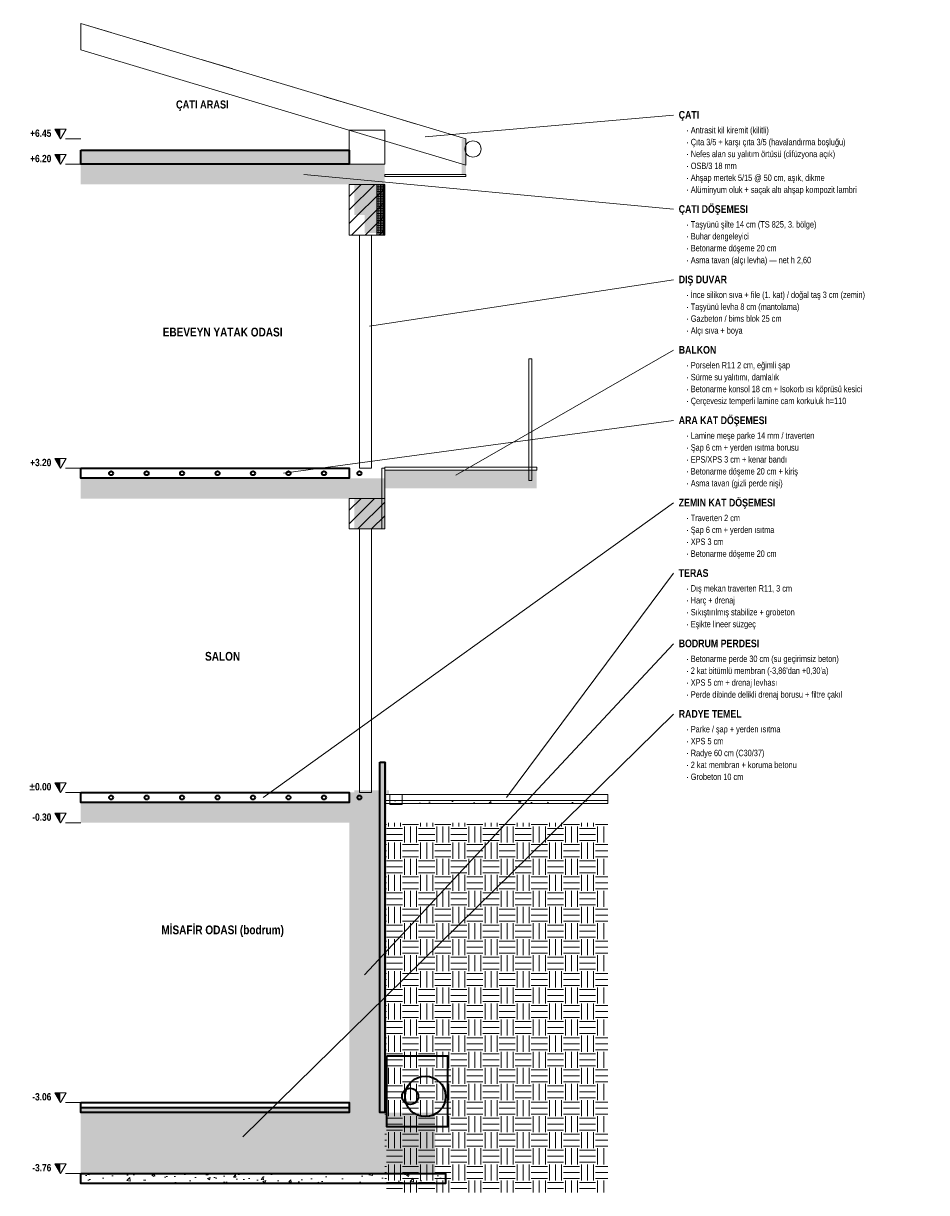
# Model space of a CAD drawing. Header units: centimetres. Extents: x -57 to 835, y -395 to 759.
import ezdxf
from ezdxf.enums import TextEntityAlignment as Align

# ---------------------------------------------------------------- set-up
doc = ezdxf.new("R2010")
doc.units = ezdxf.units.CM
doc.header["$LTSCALE"] = 0.25
for name, color, linetype, lineweight in [('M-CKAP-KIREMIT', 66, 'Continuous', 9), ('M-CKAP-KIREMIT-T', 8, 'Continuous', 5), ('M-CVRE-ZEMIN-T', 8, 'Continuous', 5), ('M-DUVA-GAZBETON-T', 8, 'Continuous', 5), ('M-GOST-KESITKOT', 46, 'Continuous', 9), ('M-GOST-YAZI', 2, 'Continuous', 9), ('M-ISYA-TASYUNU-T', 8, 'Continuous', 5), ('M-KALD-TAS', 45, 'Continuous', 9), ('M-PNKS-ALUMINYUM', 171, 'Continuous', 9), ('M-TASI-BETONARME', 5, 'Continuous', 35), ('M-TASI-BETONARME-T', 250, 'Continuous', 5)]:
    doc.layers.add(name, color=color, linetype=linetype, lineweight=lineweight)
doc.styles.add('YAZI', font='arialn.ttf')
doc.styles.add('YAZI-KALIN', font='arialnb.ttf')

msp = doc.modelspace()

# ---------------------------------------------------------------- hatches: boundary and pattern name
at = {"layer": 'M-CKAP-KIREMIT-T'}
h = msp.add_hatch(color=256, dxfattribs=at)
h.dxf.hatch_style = 1
h.paths.add_polyline_path([(376, 645), (380, 645), (380, 610), (376, 610)])
at = {"layer": 'M-CVRE-ZEMIN-T'}
h = msp.add_hatch(dxfattribs=at)
h.set_pattern_fill('EARTH', scale=2.5)
h.paths.add_polyline_path([(300, -30), (520, -30), (520, -395), (300, -395)])
at = {"layer": 'M-DUVA-GAZBETON-T'}
h = msp.add_hatch(dxfattribs=at)
h.set_pattern_fill('ANSI31', scale=3)
h.paths.add_polyline_path([(265, 600), (300, 600), (300, 550), (265, 550)])
h = msp.add_hatch(dxfattribs=at)
h.set_pattern_fill('ANSI31', scale=3)
h.paths.add_polyline_path([(265, 290), (300, 290), (300, 260), (265, 260)])
at = {"layer": 'M-GOST-KESITKOT'}
h = msp.add_hatch(color=256, dxfattribs=at)
h.dxf.hatch_style = 1
h.paths.add_polyline_path([(-25.5, 654.5), (-20, 654.5), (-20, 645)])
h = msp.add_hatch(color=256, dxfattribs=at)
h.dxf.hatch_style = 1
h.paths.add_polyline_path([(-25.5, 629.5), (-20, 629.5), (-20, 620)])
h = msp.add_hatch(color=256, dxfattribs=at)
h.dxf.hatch_style = 1
h.paths.add_polyline_path([(-25.5, 329.5), (-20, 329.5), (-20, 320)])
h = msp.add_hatch(color=256, dxfattribs=at)
h.dxf.hatch_style = 1
h.paths.add_polyline_path([(-25.5, 9.5), (-20, 9.5), (-20, 0)])
h = msp.add_hatch(color=256, dxfattribs=at)
h.dxf.hatch_style = 1
h.paths.add_polyline_path([(-25.5, -20.5), (-20, -20.5), (-20, -30)])
h = msp.add_hatch(color=256, dxfattribs=at)
h.dxf.hatch_style = 1
h.paths.add_polyline_path([(-25.5, -296.5), (-20, -296.5), (-20, -306)])
h = msp.add_hatch(color=256, dxfattribs=at)
h.dxf.hatch_style = 1
h.paths.add_polyline_path([(-25.5, -366.5), (-20, -366.5), (-20, -376)])
at = {"layer": 'M-ISYA-TASYUNU-T'}
h = msp.add_hatch(dxfattribs=at)
h.set_pattern_fill('INSUL', scale=0.25)
h.paths.add_polyline_path([(0, 634), (265, 634), (265, 620), (0, 620)])
h = msp.add_hatch(dxfattribs=at)
h.set_pattern_fill('INSUL', scale=0.25)
h.paths.add_polyline_path([(292, 600), (300, 600), (300, 550), (292, 550)])
h = msp.add_hatch(dxfattribs=at)
h.set_pattern_fill('INSUL', scale=0.25)
h.paths.add_polyline_path([(295, 30), (300, 30), (300, -316), (295, -316)])
h = msp.add_hatch(dxfattribs=at)
h.set_pattern_fill('INSUL', scale=0.25)
h.paths.add_polyline_path([(0, -311), (265, -311), (265, -316), (0, -316)])
at = {"layer": 'M-PNKS-ALUMINYUM'}
h = msp.add_hatch(color=256, dxfattribs=at)
h.dxf.hatch_style = 1
h.paths.add_polyline_path([(280, 570), (297, 570), (297, 552), (280, 552)])
h = msp.add_hatch(color=256, dxfattribs=at)
h.dxf.hatch_style = 1
h.paths.add_polyline_path([(300, 318), (450, 318), (450, 300), (300, 300)])
h = msp.add_hatch(color=256, dxfattribs=at)
h.dxf.hatch_style = 1
h.paths.add_polyline_path([(270, 2), (304, 2), (304, -2), (270, -2)])
at = {"layer": 'M-TASI-BETONARME-T'}
h = msp.add_hatch(color=256, dxfattribs=at)
h.dxf.hatch_style = 1
h.paths.add_polyline_path([(0, 620), (300, 620), (300, 600), (0, 600)])
h = msp.add_hatch(color=256, dxfattribs=at)
h.dxf.hatch_style = 1
h.paths.add_polyline_path([(270, 600), (300, 600), (300, 570), (270, 570)])
h = msp.add_hatch(color=256, dxfattribs=at)
h.dxf.hatch_style = 1
h.paths.add_polyline_path([(0, 310), (300, 310), (300, 290), (0, 290)])
h = msp.add_hatch(color=256, dxfattribs=at)
h.dxf.hatch_style = 1
h.paths.add_polyline_path([(270, 290), (300, 290), (300, 260), (270, 260)])
h = msp.add_hatch(color=256, dxfattribs=at)
h.dxf.hatch_style = 1
h.paths.add_polyline_path([(300, 30), (302, 30), (302, -316), (300, -316)])
h = msp.add_hatch(color=256, dxfattribs=at)
h.dxf.hatch_style = 1
h.paths.add_polyline_path([(265, 0), (295, 0), (295, -316), (265, -316)])
h = msp.add_hatch(color=256, dxfattribs=at)
h.dxf.hatch_style = 1
h.paths.add_polyline_path([(0, -10), (300, -10), (300, -30), (0, -30)])
h = msp.add_hatch(dxfattribs=at)
h.set_pattern_fill('AR-CONC', scale=0.15)
h.paths.add_polyline_path([(300, -8), (520, -8), (520, -11), (300, -11)])
h = msp.add_hatch(color=256, dxfattribs=at)
h.dxf.hatch_style = 1
h.paths.add_polyline_path([(270, -30), (300, -30), (300, -60), (270, -60)])
h = msp.add_hatch(color=256, dxfattribs=at)
h.dxf.hatch_style = 1
h.paths.add_polyline_path([(0, -316), (350, -316), (350, -376), (0, -376)])
h = msp.add_hatch(dxfattribs=at)
h.set_pattern_fill('AR-CONC', scale=0.15)
h.paths.add_polyline_path([(0, -376), (360, -376), (360, -386), (0, -386)])

# ---------------------------------------------------------------- linework, layer by layer
at = {"layer": 'M-CKAP-KIREMIT'}
for p, q in [((0, 759), (30, 750)), ((60, 741), (90, 732)), ((120, 723), (150, 714)), ((180, 705), (210, 696)), ((240, 687), (270, 678)), ((300, 669), (330, 660))]:
    msp.add_line(p, q, dxfattribs=at)
for points in [[(0, 759), (380, 645), (380, 619), (0, 733)], [(265, 653.5), (300, 653.5), (300, 620), (265, 620)], [(300, 610), (380, 610), (380, 608), (300, 608)]]:
    msp.add_lwpolyline(points, close=True, dxfattribs=at)
msp.add_circle((387, 635), 8, dxfattribs=at)
at = {"layer": 'M-GOST-KESITKOT'}
for p, q in [((-15, 645), (0, 645)), ((-15, 620), (0, 620)), ((-15, 320), (0, 320)), ((-15, 0), (0, 0)), ((-15, -30), (0, -30)), ((-15, -306), (0, -306)), ((-15, -376), (0, -376))]:
    msp.add_line(p, q, dxfattribs=at)
for points in [[(-25.5, 654.5), (-14.5, 654.5), (-20, 645)], [(-25.5, 629.5), (-14.5, 629.5), (-20, 620)], [(-25.5, 329.5), (-14.5, 329.5), (-20, 320)], [(-25.5, 9.5), (-14.5, 9.5), (-20, 0)], [(-25.5, -20.5), (-14.5, -20.5), (-20, -30)], [(-25.5, -296.5), (-14.5, -296.5), (-20, -306)], [(-25.5, -366.5), (-14.5, -366.5), (-20, -376)]]:
    msp.add_lwpolyline(points, close=True, dxfattribs=at)
at = {"layer": 'M-GOST-YAZI'}
for p, q in [((585, 668.5), (340, 647)), ((585, 575.5), (220, 610)), ((585, 506), (285, 460)), ((585, 436.5), (370, 313)), ((585, 367), (200, 315)), ((585, 285.75), (180, -5)), ((585, 216.25), (420, -5)), ((585, 146.75), (280, -180)), ((585, 77.25), (160, -340))]:
    msp.add_line(p, q, dxfattribs=at)
at = {"layer": 'M-KALD-TAS'}
for points in [[(300, -2), (520, -2), (520, -8), (300, -8)], [(300, -8), (520, -8), (520, -11), (300, -11)], [(305, -2), (317, -2), (317, -12), (305, -12)]]:
    msp.add_lwpolyline(points, close=True, dxfattribs=at)
at = {"layer": 'M-PNKS-ALUMINYUM'}
for points in [[(265, 600), (300, 600), (300, 550), (265, 550)], [(292, 600), (300, 600), (300, 550), (292, 550)], [(275, 550), (287, 550), (287, 320), (275, 320)], [(442, 428), (445, 428), (445, 308), (442, 308)], [(297, 320), (300, 320), (300, 260), (297, 260)], [(300, 321), (450, 321), (450, 318), (300, 318)], [(265, 290), (300, 290), (300, 260), (265, 260)], [(275, 260), (287, 260), (287, 0), (275, 0)]]:
    msp.add_lwpolyline(points, close=True, dxfattribs=at)
at = {"layer": 'M-TASI-BETONARME'}
for points in [[(0, 634), (265, 634), (265, 620), (0, 620)], [(0, 320), (265, 320), (265, 310), (0, 310)], [(295, 30), (300, 30), (300, -316), (295, -316)], [(0, 0), (265, 0), (265, -10), (0, -10)], [(302, -260), (362, -260), (362, -330), (302, -330)], [(0, -306), (265, -306), (265, -316), (0, -316)], [(0, -311), (265, -311), (265, -316), (0, -316)], [(0, -376), (360, -376), (360, -386), (0, -386)]]:
    msp.add_lwpolyline(points, close=True, dxfattribs=at)
for centre, radius in [((30, 315), 2), ((65, 315), 2), ((100, 315), 2), ((135, 315), 2), ((170, 315), 2), ((205, 315), 2), ((240, 315), 2), ((275, 315), 2), ((30, -5), 2), ((65, -5), 2), ((100, -5), 2), ((135, -5), 2), ((170, -5), 2), ((205, -5), 2), ((240, -5), 2), ((275, -5), 2), ((340, -300), 20), ((325, -300), 8)]:
    msp.add_circle(centre, radius, dxfattribs=at)

# ---------------------------------------------------------------- texts
at = {"layer": 'M-GOST-KESITKOT', "style": 'YAZI-KALIN'}
for s, p in [('+6.45', (-29, 647)), ('+6.20', (-29, 622)), ('+3.20', (-29, 322)), ('%%p0.00', (-29, 2)), ('-0.30', (-29, -28)), ('-3.06', (-29, -304)), ('-3.76', (-29, -374))]:
    msp.add_text(s, height=7.2, dxfattribs=at).set_placement(p, align=Align.RIGHT)
at = {"layer": 'M-GOST-YAZI', "style": 'YAZI-KALIN'}
for s, height, p in [('ÇATI ARASI', 7.92, (120, 675)), ('EBEVEYN YATAK ODASI', 8.64, (140, 450)), ('SALON', 8.64, (140, 130)), ('MİSAFİR ODASI (bodrum)', 8.64, (140, -140))]:
    msp.add_text(s, height=height, dxfattribs=at).set_placement(p, align=Align.CENTER)
at = {"layer": 'M-GOST-YAZI'}
for s, height, style, p in [('ÇATI', 7.56, 'YAZI-KALIN', (590, 665)), ('· Antrasit kil kiremit (kilitli)', 6.3, 'YAZI', (597.5, 650.5)), ('· Çıta 3/5 + karşı çıta 3/5 (havalandırma boşluğu)', 6.3, 'YAZI', (597.5, 638.75)), ('· Nefes alan su yalıtım örtüsü (difüzyona açık)', 6.3, 'YAZI', (597.5, 627)), ('· OSB/3 18 mm', 6.3, 'YAZI', (597.5, 615.25)), ('· Ahşap mertek 5/15 @ 50 cm, aşık, dikme', 6.3, 'YAZI', (597.5, 603.5)), ('· Alüminyum oluk + saçak altı ahşap kompozit lambri', 6.3, 'YAZI', (597.5, 591.75)), ('ÇATI DÖŞEMESI', 7.56, 'YAZI-KALIN', (590, 572)), ('· Taşyünü şilte 14 cm (TS 825, 3. bölge)', 6.3, 'YAZI', (597.5, 557.5)), ('· Buhar dengeleyici', 6.3, 'YAZI', (597.5, 545.75)), ('· Betonarme döşeme 20 cm', 6.3, 'YAZI', (597.5, 534)), ('· Asma tavan (alçı levha) — net h 2,60', 6.3, 'YAZI', (597.5, 522.25)), ('DIŞ DUVAR', 7.56, 'YAZI-KALIN', (590, 502.5)), ('· İnce silikon sıva + file (1. kat) / doğal taş 3 cm (zemin)', 6.3, 'YAZI', (597.5, 488)), ('· Taşyünü levha 8 cm (mantolama)', 6.3, 'YAZI', (597.5, 476.25)), ('· Gazbeton / bims blok 25 cm', 6.3, 'YAZI', (597.5, 464.5)), ('· Alçı sıva + boya', 6.3, 'YAZI', (597.5, 452.75)), ('BALKON', 7.56, 'YAZI-KALIN', (590, 433)), ('· Porselen R11 2 cm, eğimli şap', 6.3, 'YAZI', (597.5, 418.5)), ('· Sürme su yalıtımı, damlalık', 6.3, 'YAZI', (597.5, 406.75)), ('· Betonarme konsol 18 cm + Isokorb ısı köprüsü kesici', 6.3, 'YAZI', (597.5, 395)), ('· Çerçevesiz temperli lamine cam korkuluk h=110', 6.3, 'YAZI', (597.5, 383.25)), ('ARA KAT DÖŞEMESI', 7.56, 'YAZI-KALIN', (590, 363.5)), ('· Lamine meşe parke 14 mm / traverten', 6.3, 'YAZI', (597.5, 349)), ('· Şap 6 cm + yerden ısıtma borusu', 6.3, 'YAZI', (597.5, 337.25)), ('· EPS/XPS 3 cm + kenar bandı', 6.3, 'YAZI', (597.5, 325.5)), ('· Betonarme döşeme 20 cm + kiriş', 6.3, 'YAZI', (597.5, 313.75)), ('· Asma tavan (gizli perde nişi)', 6.3, 'YAZI', (597.5, 302)), ('ZEMIN KAT DÖŞEMESI', 7.56, 'YAZI-KALIN', (590, 282.25)), ('· Traverten 2 cm', 6.3, 'YAZI', (597.5, 267.75)), ('· Şap 6 cm + yerden ısıtma', 6.3, 'YAZI', (597.5, 256)), ('· XPS 3 cm', 6.3, 'YAZI', (597.5, 244.25)), ('· Betonarme döşeme 20 cm', 6.3, 'YAZI', (597.5, 232.5)), ('TERAS', 7.56, 'YAZI-KALIN', (590, 212.75)), ('· Dış mekan traverten R11, 3 cm', 6.3, 'YAZI', (597.5, 198.25)), ('· Harç + drenaj', 6.3, 'YAZI', (597.5, 186.5)), ('· Sıkıştırılmış stabilize + grobeton', 6.3, 'YAZI', (597.5, 174.75)), ('· Eşikte lineer süzgeç', 6.3, 'YAZI', (597.5, 163)), ('BODRUM PERDESI', 7.56, 'YAZI-KALIN', (590, 143.25)), ('· Betonarme perde 30 cm (su geçirimsiz beton)', 6.3, 'YAZI', (597.5, 128.75)), ("· 2 kat bitümlü membran (-3,86'dan +0,30'a)", 6.3, 'YAZI', (597.5, 117)), ('· XPS 5 cm + drenaj levhası', 6.3, 'YAZI', (597.5, 105.25)), ('· Perde dibinde delikli drenaj borusu + filtre çakıl', 6.3, 'YAZI', (597.5, 93.5)), ('RADYE TEMEL', 7.56, 'YAZI-KALIN', (590, 73.75)), ('· Parke / şap + yerden ısıtma', 6.3, 'YAZI', (597.5, 59.25)), ('· XPS 5 cm', 6.3, 'YAZI', (597.5, 47.5)), ('· Radye 60 cm (C30/37)', 6.3, 'YAZI', (597.5, 35.75)), ('· 2 kat membran + koruma betonu', 6.3, 'YAZI', (597.5, 24)), ('· Grobeton 10 cm', 6.3, 'YAZI', (597.5, 12.25))]:
    msp.add_text(s, height=height, dxfattribs=dict(at, style=style)).set_placement(p)

doc.saveas('drawing.dxf')
